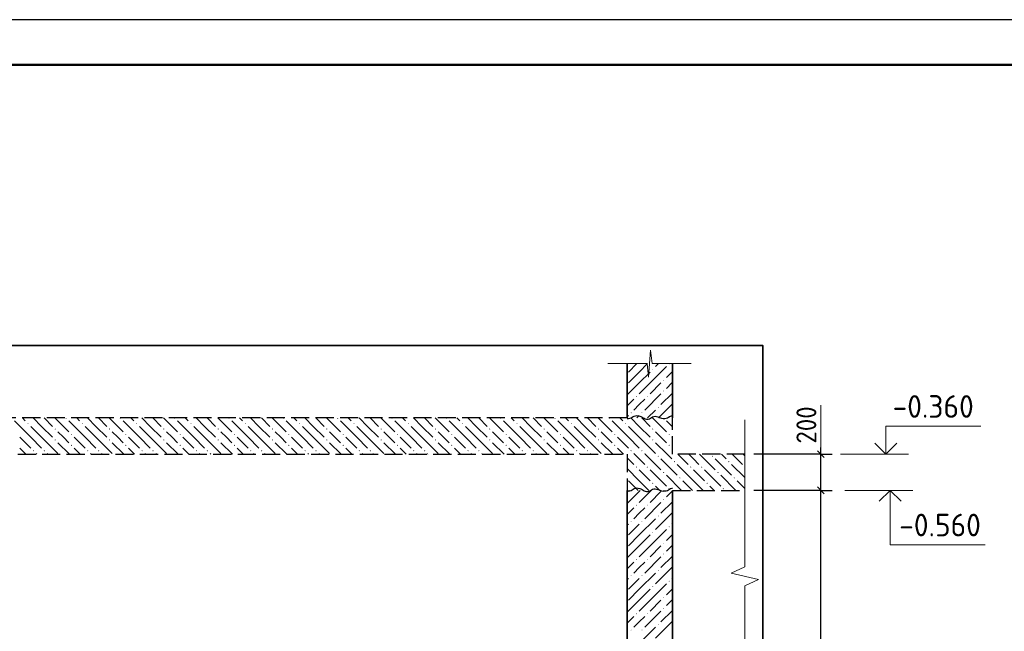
# Model space of a CAD drawing. Header units: millimetres. Extents: x 0 to 42000, y 0 to 29700.
# Tile 8 of 9: x 20960 to 31834, y 22943 to 29700. Entities that reach past the tile are written whole.
import ezdxf

# ---------------------------------------------------------------- set-up
doc = ezdxf.new("R2010")
doc.units = ezdxf.units.MM
doc.linetypes.add('______2', pattern=[270, 200, -70])
for name, color, linetype, lineweight in [('Standard', 7, 'Continuous', 25), ('Высотные отметки', 7, 'Continuous', 25), ('ЖБ Перекрытие верхний уровень', 7, '______2', 25), ('ЖБ Перекрытие нижний уровень с отделкой', 7, '______2', 25), ('ЖБ Пилон', 7, 'Continuous', 35), ('ЖБ Стена верхний уровень', 7, 'Continuous', 35), ('Примечания', 7, 'Continuous', 13)]:
    doc.layers.add(name, color=color, linetype=linetype, lineweight=lineweight)
doc.layers.add('Размерная выноска', color=7, linetype='Continuous')
doc.styles.add('ISOCPEUR', font='txt')

msp = doc.modelspace()

# ---------------------------------------------------------------- hatches: boundary and pattern name
at = {"layer": 'ЖБ Перекрытие верхний уровень', "linetype": 'Continuous', "lineweight": 18, "transparency": 33554687}
for points in [[(21045, 25237), (21052, 25244), (21058, 25237), (21052, 25231)], [(21465, 25297), (21468, 25300), (21475, 25300), (21478, 25297), (21472, 25291)], [(21645, 25237), (21652, 25244), (21658, 25237), (21652, 25231)], [(22065, 25297), (22068, 25300), (22075, 25300), (22078, 25297), (22072, 25291)], [(22245, 25237), (22252, 25244), (22258, 25237), (22252, 25231)], [(22665, 25297), (22668, 25300), (22675, 25300), (22678, 25297), (22672, 25291)], [(22845, 25237), (22852, 25244), (22858, 25237), (22852, 25231)], [(23265, 25297), (23268, 25300), (23275, 25300), (23278, 25297), (23272, 25291)], [(23445, 25237), (23452, 25244), (23458, 25237), (23452, 25231)], [(23865, 25297), (23868, 25300), (23875, 25300), (23878, 25297), (23872, 25291)], [(24045, 25237), (24052, 25244), (24058, 25237), (24052, 25231)], [(24465, 25297), (24468, 25300), (24475, 25300), (24478, 25297), (24472, 25291)], [(24645, 25237), (24652, 25244), (24658, 25237), (24652, 25231)], [(25065, 25297), (25068, 25300), (25075, 25300), (25078, 25297), (25072, 25291)], [(25245, 25237), (25252, 25244), (25258, 25237), (25252, 25231)], [(25665, 25297), (25668, 25300), (25675, 25300), (25678, 25297), (25672, 25291)], [(25845, 25237), (25852, 25244), (25858, 25237), (25852, 25231)], [(26265, 25297), (26268, 25300), (26275, 25300), (26278, 25297), (26272, 25291)], [(26445, 25237), (26452, 25244), (26458, 25237), (26452, 25231)], [(26865, 25297), (26868, 25300), (26875, 25300), (26878, 25297), (26872, 25291)], [(27045, 25237), (27052, 25244), (27058, 25237), (27052, 25231)], [(27465, 25297), (27468, 25300), (27475, 25300), (27478, 25297), (27472, 25291)], [(27645, 25237), (27652, 25244), (27658, 25237), (27652, 25231)], [(28065, 25297), (28068, 25300), (28075, 25300), (28078, 25297), (28072, 25291)], [(21345, 25177), (21352, 25184), (21358, 25177), (21352, 25171)], [(21525, 25117), (21532, 25124), (21538, 25117), (21532, 25111)], [(21945, 25177), (21952, 25184), (21958, 25177), (21952, 25171)], [(22125, 25117), (22132, 25124), (22138, 25117), (22132, 25111)], [(22545, 25177), (22552, 25184), (22558, 25177), (22552, 25171)], [(22725, 25117), (22732, 25124), (22738, 25117), (22732, 25111)], [(23145, 25177), (23152, 25184), (23158, 25177), (23152, 25171)], [(23325, 25117), (23332, 25124), (23338, 25117), (23332, 25111)], [(23745, 25177), (23752, 25184), (23758, 25177), (23752, 25171)], [(23925, 25117), (23932, 25124), (23938, 25117), (23932, 25111)], [(24345, 25177), (24352, 25184), (24358, 25177), (24352, 25171)], [(24525, 25117), (24532, 25124), (24538, 25117), (24532, 25111)], [(24945, 25177), (24952, 25184), (24958, 25177), (24952, 25171)], [(25125, 25117), (25132, 25124), (25138, 25117), (25132, 25111)], [(25545, 25177), (25552, 25184), (25558, 25177), (25552, 25171)], [(25725, 25117), (25732, 25124), (25738, 25117), (25732, 25111)], [(26145, 25177), (26152, 25184), (26158, 25177), (26152, 25171)], [(26325, 25117), (26332, 25124), (26338, 25117), (26332, 25111)], [(26745, 25177), (26752, 25184), (26758, 25177), (26752, 25171)], [(26925, 25117), (26932, 25124), (26938, 25117), (26932, 25111)], [(27345, 25177), (27352, 25184), (27358, 25177), (27352, 25171)], [(27525, 25117), (27532, 25124), (27538, 25117), (27532, 25111)], [(27945, 25177), (27952, 25184), (27958, 25177), (27952, 25171)], [(28125, 25117), (28132, 25124), (28138, 25117), (28132, 25111)], [(21345, 25057), (21352, 25064), (21358, 25057), (21352, 25051)], [(21945, 25057), (21952, 25064), (21958, 25057), (21952, 25051)], [(22545, 25057), (22552, 25064), (22558, 25057), (22552, 25051)], [(23145, 25057), (23152, 25064), (23158, 25057), (23152, 25051)], [(23745, 25057), (23752, 25064), (23758, 25057), (23752, 25051)], [(24345, 25057), (24352, 25064), (24358, 25057), (24352, 25051)], [(24945, 25057), (24952, 25064), (24958, 25057), (24952, 25051)], [(25545, 25057), (25552, 25064), (25558, 25057), (25552, 25051)], [(26145, 25057), (26152, 25064), (26158, 25057), (26152, 25051)], [(26745, 25057), (26752, 25064), (26758, 25057), (26752, 25051)], [(27345, 25057), (27352, 25064), (27358, 25057), (27352, 25051)], [(27945, 25057), (27952, 25064), (27958, 25057), (27952, 25051)], [(21105, 24937), (21112, 24944), (21118, 24937), (21112, 24931)], [(21225, 24937), (21232, 24944), (21238, 24937), (21232, 24931)], [(21525, 24997), (21532, 25004), (21538, 24997), (21532, 24991)], [(21705, 24937), (21712, 24944), (21718, 24937), (21712, 24931)], [(21825, 24937), (21832, 24944), (21838, 24937), (21832, 24931)], [(22125, 24997), (22132, 25004), (22138, 24997), (22132, 24991)], [(22305, 24937), (22312, 24944), (22318, 24937), (22312, 24931)], [(22425, 24937), (22432, 24944), (22438, 24937), (22432, 24931)], [(22725, 24997), (22732, 25004), (22738, 24997), (22732, 24991)], [(22905, 24937), (22912, 24944), (22918, 24937), (22912, 24931)], [(23025, 24937), (23032, 24944), (23038, 24937), (23032, 24931)], [(23325, 24997), (23332, 25004), (23338, 24997), (23332, 24991)], [(23505, 24937), (23512, 24944), (23518, 24937), (23512, 24931)], [(23625, 24937), (23632, 24944), (23638, 24937), (23632, 24931)], [(23925, 24997), (23932, 25004), (23938, 24997), (23932, 24991)], [(24105, 24937), (24112, 24944), (24118, 24937), (24112, 24931)], [(24225, 24937), (24232, 24944), (24238, 24937), (24232, 24931)], [(24525, 24997), (24532, 25004), (24538, 24997), (24532, 24991)], [(24705, 24937), (24712, 24944), (24718, 24937), (24712, 24931)], [(24825, 24937), (24832, 24944), (24838, 24937), (24832, 24931)], [(25125, 24997), (25132, 25004), (25138, 24997), (25132, 24991)], [(25305, 24937), (25312, 24944), (25318, 24937), (25312, 24931)], [(25425, 24937), (25432, 24944), (25438, 24937), (25432, 24931)], [(25725, 24997), (25732, 25004), (25738, 24997), (25732, 24991)], [(25905, 24937), (25912, 24944), (25918, 24937), (25912, 24931)], [(26025, 24937), (26032, 24944), (26038, 24937), (26032, 24931)], [(26325, 24997), (26332, 25004), (26338, 24997), (26332, 24991)], [(26505, 24937), (26512, 24944), (26518, 24937), (26512, 24931)], [(26625, 24937), (26632, 24944), (26638, 24937), (26632, 24931)], [(26925, 24997), (26932, 25004), (26938, 24997), (26932, 24991)], [(27105, 24937), (27112, 24944), (27118, 24937), (27112, 24931)], [(27225, 24937), (27232, 24944), (27238, 24937), (27232, 24931)], [(27525, 24997), (27532, 25004), (27538, 24997), (27532, 24991)], [(27705, 24937), (27712, 24944), (27718, 24937), (27712, 24931)], [(27825, 24937), (27832, 24944), (27838, 24937), (27832, 24931)], [(28125, 24997), (28132, 25004), (28138, 24997), (28132, 24991)]]:
    msp.add_hatch(color=7, dxfattribs=at).paths.add_polyline_path(points, flags=16)
at = {"layer": 'ЖБ Перекрытие нижний уровень с отделкой', "linetype": 'Continuous', "lineweight": 18, "transparency": 33554687}
for points in [[(28005, 24877), (28012, 24884), (28018, 24877), (28012, 24871)], [(28185, 24817), (28192, 24824), (28198, 24817), (28192, 24811)], [(28605, 24877), (28612, 24884), (28618, 24877), (28612, 24871)], [(28785, 24817), (28792, 24824), (28798, 24817), (28792, 24811)], [(27765, 24757), (27772, 24764), (27778, 24757), (27772, 24751)], [(27885, 24757), (27892, 24764), (27898, 24757), (27892, 24751)], [(28065, 24697), (28072, 24704), (28078, 24697), (28072, 24691)], [(28365, 24757), (28372, 24764), (28378, 24757), (28372, 24751)], [(28485, 24757), (28492, 24764), (28498, 24757), (28492, 24751)], [(28665, 24697), (28672, 24704), (28678, 24697), (28672, 24691)], [(28965, 24757), (28968, 24760), (28968, 24754)], [(27945, 24577), (27952, 24584), (27958, 24577), (27952, 24571)], [(28245, 24637), (28252, 24644), (28258, 24637), (28252, 24631)], [(28545, 24577), (28552, 24584), (28558, 24577), (28552, 24571)], [(28845, 24637), (28852, 24644), (28858, 24637), (28852, 24631)], [(28125, 24517), (28132, 24524), (28138, 24517), (28132, 24511)], [(28725, 24517), (28732, 24524), (28738, 24517), (28732, 24511)]]:
    msp.add_hatch(color=7, dxfattribs=at).paths.add_polyline_path(points, flags=16)
at = {"layer": 'ЖБ Пилон', "linetype": 'Continuous', "lineweight": 18, "transparency": 33554687}
for points in [[(28127, 25897), (28129, 25900), (28134, 25900), (28137, 25897), (28132, 25892)], [(27947, 25837), (27952, 25842), (27957, 25837), (27952, 25832)], [(28067, 25717), (28072, 25722), (28077, 25717), (28072, 25712)], [(28067, 25597), (28072, 25602), (28077, 25597), (28072, 25592)], [(27767, 25537), (27772, 25542), (27777, 25537), (27772, 25532)], [(27887, 25537), (27892, 25542), (27897, 25537), (27892, 25532)], [(27707, 25357), (27712, 25362), (27717, 25357), (27712, 25352)], [(27827, 25357), (27832, 25362), (27837, 25357), (27832, 25352)], [(28007, 25417), (28012, 25422), (28017, 25417), (28012, 25412)], [(28129, 25300), (28132, 25302), (28134, 25300)]]:
    msp.add_hatch(color=7, dxfattribs=at).paths.add_polyline_path(points, flags=16)
at = {"layer": 'ЖБ Стена верхний уровень', "linetype": 'Continuous', "lineweight": 18, "transparency": 33554687}
for points in [[(28067, 24397), (28072, 24402), (28077, 24397), (28072, 24392)], [(27767, 24337), (27772, 24342), (27777, 24337), (27772, 24332)], [(27887, 24337), (27892, 24342), (27897, 24337), (27892, 24332)], [(27707, 24157), (27712, 24162), (27717, 24157), (27712, 24152)], [(27827, 24157), (27832, 24162), (27837, 24157), (27832, 24152)], [(28007, 24217), (28012, 24222), (28017, 24217), (28012, 24212)], [(27947, 24037), (27952, 24042), (27957, 24037), (27952, 24032)], [(28127, 24097), (28132, 24102), (28137, 24097), (28132, 24092)], [(28067, 23917), (28072, 23922), (28077, 23917), (28072, 23912)], [(27767, 23737), (27772, 23742), (27777, 23737), (27772, 23732)], [(27887, 23737), (27892, 23742), (27897, 23737), (27892, 23732)], [(28067, 23797), (28072, 23802), (28077, 23797), (28072, 23792)], [(28007, 23617), (28012, 23622), (28017, 23617), (28012, 23612)], [(27707, 23557), (27712, 23562), (27717, 23557), (27712, 23552)], [(27827, 23557), (27832, 23562), (27837, 23557), (27832, 23552)], [(28127, 23497), (28132, 23502), (28137, 23497), (28132, 23492)], [(27947, 23437), (27952, 23442), (27957, 23437), (27952, 23432)], [(28067, 23317), (28072, 23322), (28077, 23317), (28072, 23312)], [(28067, 23197), (28072, 23202), (28077, 23197), (28072, 23192)], [(27767, 23137), (27772, 23142), (27777, 23137), (27772, 23132)], [(27887, 23137), (27892, 23142), (27897, 23137), (27892, 23132)], [(27707, 22957), (27712, 22962), (27717, 22957), (27712, 22952)], [(27827, 22957), (27832, 22962), (27837, 22957), (27832, 22952)], [(28007, 23017), (28012, 23022), (28017, 23017), (28012, 23012)]]:
    msp.add_hatch(color=7, dxfattribs=at).paths.add_polyline_path(points, flags=16)

# ---------------------------------------------------------------- linework, layer by layer
at = {"layer": 'Standard', "color": 7, "linetype": 'Continuous', "lineweight": 13, "transparency": 33554687}
for p, q in [((27906, 25750), (27925, 26050)), ((27925, 26050), (27943, 25900)), ((27455, 25900), (27888, 25900)), ((27888, 25900), (27906, 25750)), ((27943, 25900), (28375, 25900)), ((28375, 25900), (28375, 25900)), ((28968, 25280), (28968, 23654)), ((28968, 23654), (28818, 23585)), ((28818, 23585), (29118, 23515)), ((29118, 23515), (28968, 23446)), ((28968, 23446), (28968, 21820))]:
    msp.add_line(p, q, dxfattribs=at)
at = {"layer": 'Standard', "color": 7, "linetype": 'Continuous', "lineweight": 25, "transparency": 33554687}
for p, q in [((29845, 24863), (29770, 24938)), ((29845, 24463), (29770, 24538))]:
    msp.add_line(p, q, dxfattribs=at)
at = {"layer": 'Standard', "color": 7, "linetype": 'Continuous', "lineweight": -3, "transparency": 33554687}
for p, q in [((29808, 24900), (29808, 24975)), ((29808, 24900), (29683, 24900)), ((29808, 24900), (29933, 24900)), ((29808, 24500), (29808, 24900)), ((29808, 24500), (29683, 24500)), ((29808, 24500), (29933, 24500)), ((29808, 19420), (29808, 24500))]:
    msp.add_line(p, q, dxfattribs=at)
at = {"layer": 'Standard', "color": 7, "linetype": 'Continuous', "lineweight": 25, "transparency": 33554687}
msp.add_lwpolyline([(0, 0), (42000, 0), (42000, 29700), (0, 29700), (0, 0)], close=True, dxfattribs=at)
at = {"layer": 'Standard', "color": 7, "linetype": 'Continuous', "lineweight": 50, "transparency": 33554687}
msp.add_lwpolyline([(2000, 29200), (41500, 29200), (41500, 500), (2000, 500), (2000, 29200)], close=True, dxfattribs=at)
at = {"layer": 'Standard', "color": 7, "linetype": 'Continuous', "lineweight": 13, "transparency": 33554687}
msp.add_lwpolyline([(41500, 29200), (2000, 29200), (2000, 6000), (41500, 6000), (41500, 29200)], dxfattribs=at)
at = {"layer": 'Standard', "color": 254, "linetype": 'Continuous', "lineweight": 35, "true_color": 0xc4c4ff, "transparency": 33554687}
msp.add_lwpolyline([(4228, 18020), (29168, 18020), (29168, 26100), (4228, 26100), (4228, 18020)], dxfattribs=at)
at = {"layer": 'Standard', "color": 7, "linetype": 'Continuous', "lineweight": -3, "transparency": 33554687}
for points in [[(29808, 24900), (29791, 24900), (29791, 24900), (29068, 24900)], [(29808, 24500), (29791, 24500), (29791, 24500), (29068, 24500)]]:
    msp.add_lwpolyline(points, dxfattribs=at)
at = {"layer": 'Высотные отметки', "color": 7, "linetype": 'Continuous', "lineweight": 35, "transparency": 33554687}
for p, q in [((30525, 24900), (30404, 25021)), ((30525, 24900), (30404, 25021)), ((30525, 24900), (30646, 25021)), ((30525, 24900), (30646, 25021)), ((30573, 24500), (30452, 24379)), ((30573, 24500), (30452, 24379)), ((30573, 24500), (30695, 24379)), ((30573, 24500), (30695, 24379))]:
    msp.add_line(p, q, dxfattribs=at)
at = {"layer": 'Высотные отметки', "color": 7, "linetype": 'Continuous', "lineweight": 13, "transparency": 33554687}
for p, q in [((30025, 24900), (30775, 24900)), ((30025, 24900), (30775, 24900)), ((30073, 24500), (30823, 24500)), ((30073, 24500), (30823, 24500))]:
    msp.add_line(p, q, dxfattribs=at)
for points in [[(30525, 24900), (30525, 25210), (31575, 25210)], [(30525, 24900), (30525, 25210), (31575, 25210)], [(30573, 24500), (30573, 23900), (31623, 23900)], [(30573, 24500), (30573, 23900), (31623, 23900)]]:
    msp.add_lwpolyline(points, dxfattribs=at)
at = {"layer": 'ЖБ Перекрытие верхний уровень', "color": 7, "linetype": '______2', "lineweight": 25, "transparency": 33554687}
for p, q in [((27668, 25300), (6628, 25300)), ((28168, 24900), (28168, 25300)), ((6628, 24900), (27668, 24900))]:
    msp.add_line(p, q, dxfattribs=at)
at = {"layer": 'ЖБ Перекрытие верхний уровень', "color": 9, "linetype": 'Continuous', "lineweight": 18, "true_color": 0xc7c7c7, "transparency": 33554687}
for p, q in [((21082, 25087), (20902, 25267)), ((20989, 25300), (21022, 25267)), ((21202, 25207), (21109, 25300)), ((21229, 25300), (21322, 25207)), ((21349, 25300), (21502, 25147)), ((21682, 25087), (21502, 25267)), ((21589, 25300), (21622, 25267)), ((21802, 25207), (21709, 25300)), ((21829, 25300), (21922, 25207)), ((21949, 25300), (22102, 25147)), ((22282, 25087), (22102, 25267)), ((22189, 25300), (22222, 25267)), ((22402, 25207), (22309, 25300)), ((22429, 25300), (22522, 25207)), ((22549, 25300), (22702, 25147)), ((22882, 25087), (22702, 25267)), ((22789, 25300), (22822, 25267)), ((23002, 25207), (22909, 25300)), ((23029, 25300), (23122, 25207)), ((23149, 25300), (23302, 25147)), ((23482, 25087), (23302, 25267)), ((23389, 25300), (23422, 25267)), ((23602, 25207), (23509, 25300)), ((23629, 25300), (23722, 25207)), ((23749, 25300), (23902, 25147)), ((24082, 25087), (23902, 25267)), ((23989, 25300), (24022, 25267)), ((24202, 25207), (24109, 25300)), ((24229, 25300), (24322, 25207)), ((24349, 25300), (24502, 25147)), ((24682, 25087), (24502, 25267)), ((24589, 25300), (24622, 25267)), ((24802, 25207), (24709, 25300)), ((24829, 25300), (24922, 25207)), ((24949, 25300), (25102, 25147)), ((25282, 25087), (25102, 25267)), ((25189, 25300), (25222, 25267)), ((25402, 25207), (25309, 25300)), ((25429, 25300), (25522, 25207)), ((25549, 25300), (25702, 25147)), ((25882, 25087), (25702, 25267)), ((25789, 25300), (25822, 25267)), ((26002, 25207), (25909, 25300)), ((26029, 25300), (26122, 25207)), ((26149, 25300), (26302, 25147)), ((26482, 25087), (26302, 25267)), ((26389, 25300), (26422, 25267)), ((26602, 25207), (26509, 25300)), ((26629, 25300), (26722, 25207)), ((26749, 25300), (26902, 25147)), ((27082, 25087), (26902, 25267)), ((26989, 25300), (27022, 25267)), ((27202, 25207), (27109, 25300)), ((27229, 25300), (27322, 25207)), ((27349, 25300), (27502, 25147)), ((27682, 25087), (27502, 25267)), ((27589, 25300), (27622, 25267)), ((27802, 25207), (27709, 25300)), ((27829, 25300), (27922, 25207)), ((27949, 25300), (28102, 25147)), ((28168, 25201), (28102, 25267)), ((21082, 25207), (21202, 25087)), ((21202, 25207), (21322, 25087)), ((21442, 25087), (21382, 25147)), ((21682, 25207), (21802, 25087)), ((21802, 25207), (21922, 25087)), ((22042, 25087), (21982, 25147)), ((22282, 25207), (22402, 25087)), ((22402, 25207), (22522, 25087)), ((22642, 25087), (22582, 25147)), ((22882, 25207), (23002, 25087)), ((23002, 25207), (23122, 25087)), ((23242, 25087), (23182, 25147)), ((23482, 25207), (23602, 25087)), ((23602, 25207), (23722, 25087)), ((23842, 25087), (23782, 25147)), ((24082, 25207), (24202, 25087)), ((24202, 25207), (24322, 25087)), ((24442, 25087), (24382, 25147)), ((24682, 25207), (24802, 25087)), ((24802, 25207), (24922, 25087)), ((25042, 25087), (24982, 25147)), ((25282, 25207), (25402, 25087)), ((25402, 25207), (25522, 25087)), ((25642, 25087), (25582, 25147)), ((25882, 25207), (26002, 25087)), ((26002, 25207), (26122, 25087)), ((26242, 25087), (26182, 25147)), ((26482, 25207), (26602, 25087)), ((26602, 25207), (26722, 25087)), ((26842, 25087), (26782, 25147)), ((27082, 25207), (27202, 25087)), ((27202, 25207), (27322, 25087)), ((27442, 25087), (27382, 25147)), ((27682, 25207), (27802, 25087)), ((27802, 25207), (27922, 25087)), ((28042, 25087), (27982, 25147)), ((20962, 25087), (21082, 24967)), ((21082, 25087), (21202, 24967)), ((21202, 25087), (21382, 24907)), ((21382, 25027), (21509, 24900)), ((21502, 25027), (21442, 25087)), ((21562, 25087), (21682, 24967)), ((21682, 25087), (21802, 24967)), ((21802, 25087), (21982, 24907)), ((21982, 25027), (22109, 24900)), ((22102, 25027), (22042, 25087)), ((22162, 25087), (22282, 24967)), ((22282, 25087), (22402, 24967)), ((22402, 25087), (22582, 24907)), ((22582, 25027), (22709, 24900)), ((22702, 25027), (22642, 25087)), ((22762, 25087), (22882, 24967)), ((22882, 25087), (23002, 24967)), ((23002, 25087), (23182, 24907)), ((23182, 25027), (23309, 24900)), ((23302, 25027), (23242, 25087)), ((23362, 25087), (23482, 24967)), ((23482, 25087), (23602, 24967)), ((23602, 25087), (23782, 24907)), ((23782, 25027), (23909, 24900)), ((23902, 25027), (23842, 25087)), ((23962, 25087), (24082, 24967)), ((24082, 25087), (24202, 24967)), ((24202, 25087), (24382, 24907)), ((24382, 25027), (24509, 24900)), ((24502, 25027), (24442, 25087)), ((24562, 25087), (24682, 24967)), ((24682, 25087), (24802, 24967)), ((24802, 25087), (24982, 24907)), ((24982, 25027), (25109, 24900)), ((25102, 25027), (25042, 25087)), ((25162, 25087), (25282, 24967)), ((25282, 25087), (25402, 24967)), ((25402, 25087), (25582, 24907)), ((25582, 25027), (25709, 24900)), ((25702, 25027), (25642, 25087)), ((25762, 25087), (25882, 24967)), ((25882, 25087), (26002, 24967)), ((26002, 25087), (26182, 24907)), ((26182, 25027), (26309, 24900)), ((26302, 25027), (26242, 25087)), ((26362, 25087), (26482, 24967)), ((26482, 25087), (26602, 24967)), ((26602, 25087), (26782, 24907)), ((26782, 25027), (26909, 24900)), ((26902, 25027), (26842, 25087)), ((26962, 25087), (27082, 24967)), ((27082, 25087), (27202, 24967)), ((27202, 25087), (27382, 24907)), ((27382, 25027), (27509, 24900)), ((27502, 25027), (27442, 25087)), ((27562, 25087), (27682, 24967)), ((27682, 25087), (27802, 24967)), ((27802, 25087), (27982, 24907)), ((27982, 25027), (28109, 24900)), ((28102, 25027), (28042, 25087)), ((28162, 25087), (28168, 25081)), ((20962, 24967), (21029, 24900)), ((21149, 24900), (21142, 24907)), ((21262, 24907), (21269, 24900)), ((21562, 24967), (21629, 24900)), ((21749, 24900), (21742, 24907)), ((21862, 24907), (21869, 24900)), ((22162, 24967), (22229, 24900)), ((22349, 24900), (22342, 24907)), ((22462, 24907), (22469, 24900)), ((22762, 24967), (22829, 24900)), ((22949, 24900), (22942, 24907)), ((23062, 24907), (23069, 24900)), ((23362, 24967), (23429, 24900)), ((23549, 24900), (23542, 24907)), ((23662, 24907), (23669, 24900)), ((23962, 24967), (24029, 24900)), ((24149, 24900), (24142, 24907)), ((24262, 24907), (24269, 24900)), ((24562, 24967), (24629, 24900)), ((24749, 24900), (24742, 24907)), ((24862, 24907), (24869, 24900)), ((25162, 24967), (25229, 24900)), ((25349, 24900), (25342, 24907)), ((25462, 24907), (25469, 24900)), ((25762, 24967), (25829, 24900)), ((25949, 24900), (25942, 24907)), ((26062, 24907), (26069, 24900)), ((26362, 24967), (26429, 24900)), ((26549, 24900), (26542, 24907)), ((26662, 24907), (26669, 24900)), ((26962, 24967), (27029, 24900)), ((27149, 24900), (27142, 24907)), ((27262, 24907), (27269, 24900)), ((27562, 24967), (27629, 24900)), ((27749, 24900), (27742, 24907)), ((27862, 24907), (27869, 24900)), ((28162, 24967), (28168, 24961))]:
    msp.add_line(p, q, dxfattribs=at)
at = {"layer": 'ЖБ Перекрытие нижний уровень с отделкой', "color": 7, "linetype": '______2', "lineweight": 25, "transparency": 33554687}
for p, q in [((27668, 24900), (27668, 24500)), ((28968, 24900), (28168, 24900)), ((28168, 24500), (28968, 24500))]:
    msp.add_line(p, q, dxfattribs=at)
at = {"layer": 'ЖБ Перекрытие нижний уровень с отделкой', "color": 9, "linetype": 'Continuous', "lineweight": 18, "true_color": 0xc7c7c7, "transparency": 33554687}
for p, q in [((27668, 24861), (27742, 24787)), ((27802, 24847), (27749, 24900)), ((27862, 24787), (27802, 24847)), ((27869, 24900), (28042, 24727)), ((28042, 24847), (28222, 24667)), ((28109, 24900), (28162, 24847)), ((28229, 24900), (28342, 24787)), ((28402, 24847), (28349, 24900)), ((28462, 24787), (28402, 24847)), ((28469, 24900), (28642, 24727)), ((28642, 24847), (28822, 24667)), ((28709, 24900), (28762, 24847)), ((28829, 24900), (28942, 24787)), ((28968, 24881), (28949, 24900)), ((27802, 24607), (27668, 24741)), ((27802, 24727), (27922, 24607)), ((27922, 24727), (28102, 24547)), ((28402, 24607), (28222, 24787)), ((28402, 24727), (28522, 24607)), ((28522, 24727), (28702, 24547)), ((28968, 24641), (28822, 24787)), ((27682, 24607), (27789, 24500)), ((27802, 24607), (27909, 24500)), ((28269, 24500), (28102, 24667)), ((28282, 24607), (28389, 24500)), ((28402, 24607), (28509, 24500)), ((28869, 24500), (28702, 24667)), ((28882, 24607), (28968, 24521)), ((27669, 24500), (27668, 24501)), ((28029, 24500), (27982, 24547)), ((28629, 24500), (28582, 24547))]:
    msp.add_line(p, q, dxfattribs=at)
at = {"layer": 'ЖБ Пилон', "color": 7, "linetype": 'Continuous', "lineweight": 35, "transparency": 33554687}
for p, q in [((27668, 25900), (27668, 25300)), ((28168, 25300), (28168, 25900))]:
    msp.add_line(p, q, dxfattribs=at)
at = {"layer": 'ЖБ Пилон', "color": 251, "linetype": 'Continuous', "lineweight": 18, "true_color": 0x494949, "transparency": 33554687}
for p, q in [((27774, 25900), (27682, 25807)), ((27802, 25807), (27894, 25900)), ((28014, 25900), (27982, 25867)), ((27802, 25807), (27682, 25687)), ((27922, 25807), (27802, 25687)), ((27922, 25687), (28102, 25867)), ((28168, 25814), (28102, 25747)), ((27802, 25687), (27668, 25554)), ((27922, 25687), (27802, 25567)), ((28042, 25687), (27922, 25567)), ((28102, 25627), (28162, 25687)), ((28162, 25687), (28168, 25694)), ((28042, 25567), (27862, 25387)), ((28168, 25574), (28042, 25447)), ((27742, 25507), (27668, 25434)), ((27742, 25387), (27802, 25447)), ((27802, 25447), (27862, 25507)), ((28162, 25447), (28014, 25300)), ((27894, 25300), (27982, 25387)), ((27682, 25327), (27668, 25314)), ((27802, 25327), (27774, 25300)), ((28168, 25334), (28162, 25327))]:
    msp.add_line(p, q, dxfattribs=at)
at = {"layer": 'ЖБ Стена верхний уровень', "color": 7, "linetype": 'Continuous', "lineweight": 35, "transparency": 33554687}
for p, q in [((27668, 24500), (27668, 19420)), ((28168, 19420), (28168, 24500))]:
    msp.add_line(p, q, dxfattribs=at)
at = {"layer": 'ЖБ Стена верхний уровень', "color": 251, "linetype": 'Continuous', "lineweight": 18, "true_color": 0x494949, "transparency": 33554687}
for p, q in [((27802, 24487), (27668, 24354)), ((27694, 24500), (27682, 24487)), ((27814, 24500), (27802, 24487)), ((27922, 24487), (27802, 24367)), ((27922, 24487), (27934, 24500)), ((28042, 24487), (27922, 24367)), ((28102, 24427), (28162, 24487)), ((28162, 24487), (28168, 24494)), ((28042, 24367), (27862, 24187)), ((28168, 24374), (28042, 24247)), ((27742, 24307), (27668, 24234)), ((27802, 24247), (27862, 24307)), ((27742, 24187), (27802, 24247)), ((27802, 24007), (27982, 24187)), ((28162, 24247), (27982, 24067)), ((27682, 24127), (27668, 24114)), ((27802, 24127), (27682, 24007)), ((27922, 23887), (28102, 24067)), ((28168, 24134), (28162, 24127)), ((27802, 24007), (27682, 23887)), ((27922, 24007), (27802, 23887)), ((28168, 24014), (28102, 23947)), ((27802, 23887), (27668, 23754)), ((27922, 23887), (27802, 23767)), ((28042, 23887), (27922, 23767)), ((28102, 23827), (28162, 23887)), ((28162, 23887), (28168, 23894)), ((27742, 23707), (27668, 23634)), ((27802, 23647), (27862, 23707)), ((28042, 23767), (27862, 23587)), ((28168, 23774), (28042, 23647)), ((27742, 23587), (27802, 23647)), ((28162, 23647), (27982, 23467)), ((27682, 23527), (27668, 23514)), ((27802, 23527), (27682, 23407)), ((27802, 23407), (27982, 23587)), ((28168, 23534), (28162, 23527)), ((27802, 23407), (27682, 23287)), ((27922, 23407), (27802, 23287)), ((27922, 23287), (28102, 23467)), ((28168, 23414), (28102, 23347)), ((27802, 23287), (27668, 23154)), ((27922, 23287), (27802, 23167)), ((28042, 23287), (27922, 23167)), ((28102, 23227), (28162, 23287)), ((28162, 23287), (28168, 23294)), ((28042, 23167), (27862, 22987)), ((28168, 23174), (28042, 23047)), ((27742, 23107), (27668, 23034)), ((27802, 23047), (27862, 23107)), ((27742, 22987), (27802, 23047)), ((27802, 22807), (27982, 22987)), ((28162, 23047), (27982, 22867))]:
    msp.add_line(p, q, dxfattribs=at)
at = {"layer": 'Примечания', "color": 7, "linetype": 'Continuous', "lineweight": 25, "transparency": 33554687}
for points in [[(27668, 25295), (27683, 25295), (27699, 25296), (27713, 25300), (27725, 25307), (27735, 25315), (27746, 25321), (27761, 25325), (27777, 25327), (27792, 25325), (27807, 25321), (27821, 25316), (27833, 25309), (27844, 25302), (27855, 25296), (27869, 25290), (27884, 25287), (27900, 25288), (27916, 25291), (27927, 25297), (27938, 25305), (27949, 25312), (27962, 25317), (27978, 25318), (27994, 25315), (28008, 25311), (28022, 25305), (28036, 25300), (28049, 25296), (28065, 25293), (28068, 25293)], [(28068, 25295), (28083, 25295), (28099, 25296), (28113, 25300), (28125, 25307), (28135, 25315), (28146, 25321), (28161, 25325), (28168, 25326)], [(27668, 24495), (27683, 24495), (27699, 24496), (27713, 24500), (27725, 24507), (27735, 24515), (27746, 24521), (27761, 24525), (27777, 24527), (27792, 24525), (27807, 24521), (27821, 24516), (27833, 24509), (27844, 24502), (27855, 24496), (27869, 24490), (27884, 24487), (27900, 24488), (27916, 24491), (27927, 24497), (27938, 24505), (27949, 24512), (27962, 24517), (27978, 24518), (27994, 24515), (28008, 24511), (28022, 24505), (28036, 24500), (28049, 24496), (28065, 24493), (28068, 24493)], [(28068, 24495), (28083, 24495), (28099, 24496), (28113, 24500), (28125, 24507), (28135, 24515), (28146, 24521), (28161, 24525), (28168, 24526)]]:
    msp.add_lwpolyline(points, dxfattribs=at)
at = {"layer": 'Размерная выноска', "color": 7, "linetype": 'Continuous', "lineweight": 13, "transparency": 33554687}
msp.add_line((29808, 24900), (29808, 25440), dxfattribs=at)

# ---------------------------------------------------------------- texts
at = {"layer": 'Standard', "color": 7, "linetype": 'Continuous', "lineweight": 25, "transparency": 33554687, "insert": (29758, 25017), "char_height": 220, "width": 561.99, "attachment_point": 7, "rotation": 90, "style": 'ISOCPEUR'}
msp.add_mtext('\\W0.91;200', dxfattribs=at)
at = {"layer": 'Высотные отметки', "color": 7, "linetype": 'Continuous', "lineweight": 25, "transparency": 33554687, "char_height": 250, "attachment_point": 7, "style": 'ISOCPEUR'}
for s, insert, width in [('\\W0.95;-0.360', (30600, 25302), 1067.86), ('\\W0.95;-0.560', (30673, 23992), 1067.87)]:
    msp.add_mtext(s, dxfattribs=dict(at, insert=insert, width=width))

doc.saveas('drawing.dxf')
